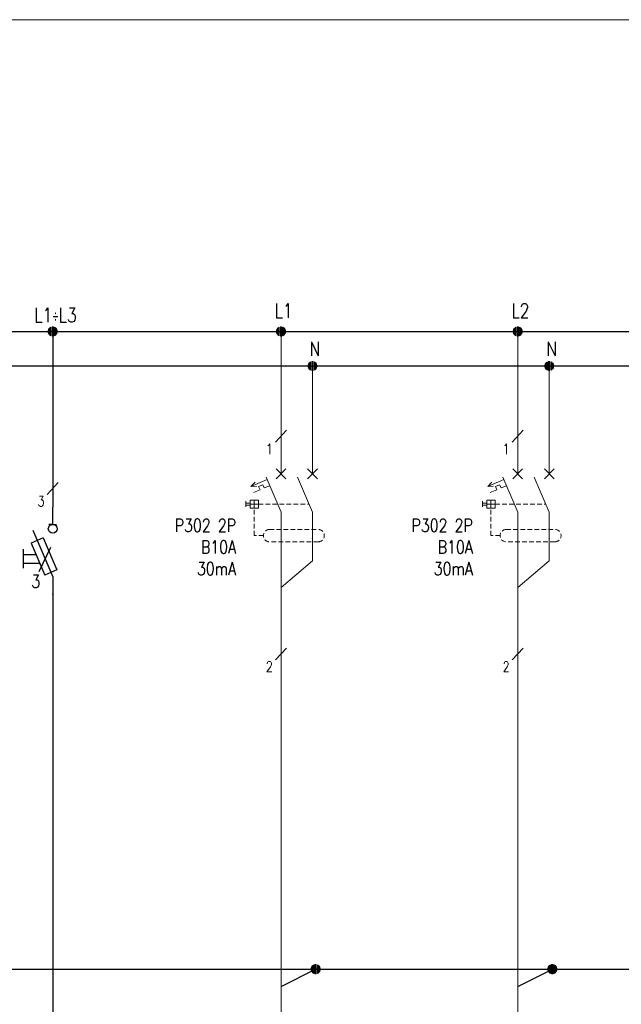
# Model space of a CAD drawing. Header units: millimetres. Extents: x 2505 to 3495, y 1397 to 1684.
# Tile 19 of 59: x 2723 to 2771, y 1605 to 1684. Entities that reach past the tile are written whole.
import ezdxf

# ---------------------------------------------------------------- set-up
doc = ezdxf.new("R2010")
doc.units = ezdxf.units.MM
doc.linetypes.add('DASHED2', pattern=[0.375, 0.25, -0.125])
for name, color, linetype, lineweight in [('#elektryczne', 7, 'Continuous', 20), ('EB_PRZEWODY', 3, 'Continuous', 20), ('EB_SYMBOL', 3, 'Continuous', 20), ('PRZEWODY', 3, 'Continuous', 20), ('SYMBOL', 3, 'Continuous', 20), ('SZYNY', 1, 'Continuous', 40)]:
    doc.layers.add(name, color=color, linetype=linetype, lineweight=lineweight)
for name, color, linetype in [('E_Opis', 7, 'Continuous'), ('Obwody_istniejące', 3, 'Continuous'), ('OPIS', 7, 'Continuous')]:
    doc.layers.add(name, color=color, linetype=linetype)
doc.styles.add('SIMPLEX', font='simplex.shx', dxfattribs={"width": 0.8})

# ---------------------------------------------------------------- blocks, each defined once
blk = doc.blocks.new('*U31')
for p, q in [((-0.64, 0.17), (-0.66, 0.02)), ((-0.64, 0.17), (-0.66, 0.02)), ((-0.64, 0), (-0.66, -0.03)), ((-0.6, 0.28), (-0.64, 0.17)), ((-0.6, 0.28), (-0.64, 0.17)), ((-0.6, 0.14), (-0.64, 0.09)), ((-0.6, 0), (-0.64, 0)), ((-0.51, 0.43), (-0.6, 0.28)), ((-0.51, 0.43), (-0.6, 0.28)), ((-0.51, 0.29), (-0.6, 0.19)), ((-0.51, 0.15), (-0.6, 0.1)), ((-0.51, 0.01), (-0.6, 0)), ((-0.4, 0.52), (-0.51, 0.43)), ((-0.4, 0.52), (-0.51, 0.43)), ((-0.4, 0.41), (-0.51, 0.33)), ((-0.4, 0.29), (-0.51, 0.24)), ((-0.4, 0.17), (-0.51, 0.15)), ((-0.4, 0.06), (-0.51, 0.05)), ((-0.27, 0.61), (-0.4, 0.52)), ((-0.27, 0.61), (-0.4, 0.52)), ((-0.27, 0.5), (-0.4, 0.43)), ((-0.27, 0.38), (-0.4, 0.33)), ((-0.27, 0.27), (-0.4, 0.24)), ((-0.27, 0.16), (-0.4, 0.14)), ((-0.27, 0.05), (-0.4, 0.05)), ((-0.27, 0.61), (-0.27, -0.61)), ((-0.27, 0.61), (-0.27, -0.61)), ((-0.1, 0.66), (0.1, 0.66)), ((-0.1, 0.66), (0.1, 0.66)), ((-0.1, -0.66), (-0.1, 0.66)), ((-0.1, 0.66), (-0.1, -0.66)), ((-0.1, 0.56), (0.1, 0.56)), ((-0.1, 0.46), (0.1, 0.46)), ((-0.1, 0.36), (0.1, 0.36)), ((-0.1, 0.26), (0.1, 0.26)), ((-0.1, 0.15), (0.1, 0.15)), ((-0.1, 0.05), (0.1, 0.05)), ((0.1, -0.66), (0.1, 0.66)), ((0.1, 0.66), (0.1, -0.66)), ((0.27, 0.61), (0.27, -0.61)), ((0.27, 0.61), (0.27, -0.61)), ((0.27, 0.61), (0.4, 0.52)), ((0.27, 0.61), (0.4, 0.52)), ((0.27, 0.5), (0.4, 0.43)), ((0.27, 0.38), (0.4, 0.33)), ((0.27, 0.27), (0.4, 0.24)), ((0.27, 0.16), (0.4, 0.14)), ((0.27, 0.05), (0.4, 0.05)), ((0.4, 0.52), (0.51, 0.43)), ((0.4, 0.52), (0.51, 0.43)), ((0.4, 0.41), (0.51, 0.33)), ((0.4, 0.29), (0.51, 0.24)), ((0.4, 0.17), (0.51, 0.15)), ((0.4, 0.06), (0.51, 0.05)), ((0.51, 0.43), (0.6, 0.28)), ((0.51, 0.43), (0.6, 0.28)), ((0.51, 0.29), (0.6, 0.19)), ((0.51, 0.15), (0.6, 0.1)), ((0.51, 0.01), (0.6, 0)), ((0.6, 0.28), (0.64, 0.17)), ((0.6, 0.28), (0.64, 0.17)), ((0.6, 0.14), (0.64, 0.09)), ((0.6, 0), (0.64, 0)), ((0.64, 0.17), (0.66, 0.02)), ((0.64, 0.17), (0.66, 0.02)), ((0.64, 0), (0.66, -0.03)), ((-0.65, -0.08), (-0.64, -0.17)), ((-0.64, -0.17), (-0.65, -0.08)), ((-0.6, -0.14), (-0.64, -0.08)), ((-0.64, -0.17), (-0.6, -0.28)), ((-0.6, -0.28), (-0.64, -0.17)), ((-0.51, -0.13), (-0.6, -0.09)), ((-0.51, -0.27), (-0.6, -0.18)), ((-0.6, -0.28), (-0.51, -0.41)), ((-0.51, -0.41), (-0.6, -0.28)), ((-0.4, -0.06), (-0.51, -0.04)), ((-0.4, -0.17), (-0.51, -0.13)), ((-0.4, -0.29), (-0.51, -0.23)), ((-0.4, -0.41), (-0.51, -0.32)), ((-0.51, -0.41), (-0.4, -0.52)), ((-0.4, -0.52), (-0.51, -0.41)), ((-0.27, -0.06), (-0.4, -0.05)), ((-0.27, -0.17), (-0.4, -0.14)), ((-0.27, -0.28), (-0.4, -0.24)), ((-0.27, -0.39), (-0.4, -0.33)), ((-0.27, -0.5), (-0.4, -0.43)), ((-0.4, -0.52), (-0.27, -0.61)), ((-0.27, -0.61), (-0.4, -0.52)), ((-0.1, -0.05), (0.1, -0.05)), ((-0.1, -0.15), (0.1, -0.15)), ((-0.1, -0.26), (0.1, -0.26)), ((-0.1, -0.36), (0.1, -0.36)), ((-0.1, -0.46), (0.1, -0.46)), ((-0.1, -0.56), (0.1, -0.56)), ((0.1, -0.66), (-0.1, -0.66)), ((-0.1, -0.66), (0.1, -0.66)), ((0.27, -0.06), (0.4, -0.05)), ((0.27, -0.17), (0.4, -0.14)), ((0.27, -0.28), (0.4, -0.24)), ((0.27, -0.39), (0.4, -0.33)), ((0.27, -0.5), (0.4, -0.43)), ((0.4, -0.52), (0.27, -0.61)), ((0.27, -0.61), (0.4, -0.52)), ((0.4, -0.06), (0.51, -0.04)), ((0.4, -0.17), (0.51, -0.13)), ((0.4, -0.29), (0.51, -0.23)), ((0.4, -0.41), (0.51, -0.32)), ((0.51, -0.41), (0.4, -0.52)), ((0.4, -0.52), (0.51, -0.41)), ((0.51, -0.13), (0.6, -0.09)), ((0.51, -0.27), (0.6, -0.18)), ((0.6, -0.28), (0.51, -0.41)), ((0.51, -0.41), (0.6, -0.28)), ((0.6, -0.14), (0.64, -0.08)), ((0.64, -0.17), (0.6, -0.28)), ((0.6, -0.28), (0.64, -0.17)), ((0.65, -0.08), (0.64, -0.17)), ((0.64, -0.17), (0.65, -0.08))]:
    blk.add_line(p, q)
at = {"ltscale": 5}
blk.add_line((0.66, 0.02), (0.66, -0.08), dxfattribs=at)
blk.add_point((0, 0))
blk = doc.blocks.new('ROZ-B')
for p, q in [((0, 8.08), (0, 10.08)), ((0, 8.08), (-0.46, 8.08)), ((0, 8.08), (0.44, 8.08)), ((-2.32, 7.42), (0, 2)), ((-1.11, 6.51), (-2.49, 5.91)), ((-2.49, 5.91), (-0.91, 2.21)), ((-1.11, 6.51), (0.48, 2.8)), ((-3.41, 5.21), (-3.41, 2.99)), ((-1.91, 4.55), (-3.41, 4.55)), ((-1.47, 3.54), (-3.41, 3.54)), ((0.48, 2.8), (-0.91, 2.21)), ((0, 2), (0, 0))]:
    blk.add_line(p, q)
blk.add_circle((0, 7.57), 0.512)
blk.add_point((0, 0))
blk = doc.blocks.new('P-PUNKT')
for p, q in [((-0.64, 0.17), (-0.66, 0.02)), ((-0.64, 0.17), (-0.66, 0.02)), ((-0.64, 0), (-0.66, -0.03)), ((-0.6, 0.28), (-0.64, 0.17)), ((-0.6, 0.28), (-0.64, 0.17)), ((-0.6, 0.14), (-0.64, 0.09)), ((-0.6, 0), (-0.64, 0)), ((-0.51, 0.43), (-0.6, 0.28)), ((-0.51, 0.43), (-0.6, 0.28)), ((-0.51, 0.29), (-0.6, 0.19)), ((-0.51, 0.15), (-0.6, 0.1)), ((-0.51, 0.01), (-0.6, 0)), ((-0.4, 0.52), (-0.51, 0.43)), ((-0.4, 0.52), (-0.51, 0.43)), ((-0.4, 0.41), (-0.51, 0.33)), ((-0.4, 0.29), (-0.51, 0.24)), ((-0.4, 0.17), (-0.51, 0.15)), ((-0.4, 0.06), (-0.51, 0.05)), ((-0.27, 0.61), (-0.4, 0.52)), ((-0.27, 0.61), (-0.4, 0.52)), ((-0.27, 0.5), (-0.4, 0.43)), ((-0.27, 0.38), (-0.4, 0.33)), ((-0.27, 0.27), (-0.4, 0.24)), ((-0.27, 0.16), (-0.4, 0.14)), ((-0.27, 0.05), (-0.4, 0.05)), ((-0.27, 0.61), (-0.27, -0.61)), ((-0.27, 0.61), (-0.27, -0.61)), ((-0.1, 0.66), (0.1, 0.66)), ((-0.1, 0.66), (0.1, 0.66)), ((-0.1, -0.66), (-0.1, 0.66)), ((-0.1, 0.66), (-0.1, -0.66)), ((-0.1, 0.56), (0.1, 0.56)), ((-0.1, 0.46), (0.1, 0.46)), ((-0.1, 0.36), (0.1, 0.36)), ((-0.1, 0.26), (0.1, 0.26)), ((-0.1, 0.15), (0.1, 0.15)), ((-0.1, 0.05), (0.1, 0.05)), ((0.1, -0.66), (0.1, 0.66)), ((0.1, 0.66), (0.1, -0.66)), ((0.27, 0.61), (0.27, -0.61)), ((0.27, 0.61), (0.27, -0.61)), ((0.27, 0.61), (0.4, 0.52)), ((0.27, 0.61), (0.4, 0.52)), ((0.27, 0.5), (0.4, 0.43)), ((0.27, 0.38), (0.4, 0.33)), ((0.27, 0.27), (0.4, 0.24)), ((0.27, 0.16), (0.4, 0.14)), ((0.27, 0.05), (0.4, 0.05)), ((0.4, 0.52), (0.51, 0.43)), ((0.4, 0.52), (0.51, 0.43)), ((0.4, 0.41), (0.51, 0.33)), ((0.4, 0.29), (0.51, 0.24)), ((0.4, 0.17), (0.51, 0.15)), ((0.4, 0.06), (0.51, 0.05)), ((0.51, 0.43), (0.6, 0.28)), ((0.51, 0.43), (0.6, 0.28)), ((0.51, 0.29), (0.6, 0.19)), ((0.51, 0.15), (0.6, 0.1)), ((0.51, 0.01), (0.6, 0)), ((0.6, 0.28), (0.64, 0.17)), ((0.6, 0.28), (0.64, 0.17)), ((0.6, 0.14), (0.64, 0.09)), ((0.6, 0), (0.64, 0)), ((0.64, 0.17), (0.66, 0.02)), ((0.64, 0.17), (0.66, 0.02)), ((0.64, 0), (0.66, -0.03)), ((-0.65, -0.08), (-0.64, -0.17)), ((-0.64, -0.17), (-0.65, -0.08)), ((-0.6, -0.14), (-0.64, -0.08)), ((-0.64, -0.17), (-0.6, -0.28)), ((-0.6, -0.28), (-0.64, -0.17)), ((-0.51, -0.13), (-0.6, -0.09)), ((-0.51, -0.27), (-0.6, -0.18)), ((-0.6, -0.28), (-0.51, -0.41)), ((-0.51, -0.41), (-0.6, -0.28)), ((-0.4, -0.06), (-0.51, -0.04)), ((-0.4, -0.17), (-0.51, -0.13)), ((-0.4, -0.29), (-0.51, -0.23)), ((-0.4, -0.41), (-0.51, -0.32)), ((-0.51, -0.41), (-0.4, -0.52)), ((-0.4, -0.52), (-0.51, -0.41)), ((-0.27, -0.06), (-0.4, -0.05)), ((-0.27, -0.17), (-0.4, -0.14)), ((-0.27, -0.28), (-0.4, -0.24)), ((-0.27, -0.39), (-0.4, -0.33)), ((-0.27, -0.5), (-0.4, -0.43)), ((-0.4, -0.52), (-0.27, -0.61)), ((-0.27, -0.61), (-0.4, -0.52)), ((-0.1, -0.05), (0.1, -0.05)), ((-0.1, -0.15), (0.1, -0.15)), ((-0.1, -0.26), (0.1, -0.26)), ((-0.1, -0.36), (0.1, -0.36)), ((-0.1, -0.46), (0.1, -0.46)), ((-0.1, -0.56), (0.1, -0.56)), ((0.1, -0.66), (-0.1, -0.66)), ((-0.1, -0.66), (0.1, -0.66)), ((0.27, -0.06), (0.4, -0.05)), ((0.27, -0.17), (0.4, -0.14)), ((0.27, -0.28), (0.4, -0.24)), ((0.27, -0.39), (0.4, -0.33)), ((0.27, -0.5), (0.4, -0.43)), ((0.4, -0.52), (0.27, -0.61)), ((0.27, -0.61), (0.4, -0.52)), ((0.4, -0.06), (0.51, -0.04)), ((0.4, -0.17), (0.51, -0.13)), ((0.4, -0.29), (0.51, -0.23)), ((0.4, -0.41), (0.51, -0.32)), ((0.51, -0.41), (0.4, -0.52)), ((0.4, -0.52), (0.51, -0.41)), ((0.51, -0.13), (0.6, -0.09)), ((0.51, -0.27), (0.6, -0.18)), ((0.6, -0.28), (0.51, -0.41)), ((0.51, -0.41), (0.6, -0.28)), ((0.6, -0.14), (0.64, -0.08)), ((0.64, -0.17), (0.6, -0.28)), ((0.6, -0.28), (0.64, -0.17)), ((0.65, -0.08), (0.64, -0.17)), ((0.64, -0.17), (0.65, -0.08))]:
    blk.add_line(p, q)
at = {"ltscale": 5}
blk.add_line((0.66, 0.02), (0.66, -0.08), dxfattribs=at)
blk.add_point((0, 0))
blk = doc.blocks.new('WYL_ROZ')
for p, q in [((0, 0), (0, 2)), ((5.04, 0), (5.04, 2)), ((-0.78, -0.78), (0.78, 0.78)), ((0.78, -0.78), (-0.78, 0.78)), ((4.26, -0.78), (5.83, 0.78)), ((5.83, -0.78), (4.26, 0.78)), ((-2.24, -0.93), (-4.83, -2.04)), ((-4.83, -2.04), (-4.17, -1.32)), ((-2.41, -0.52), (0, -6.16)), ((2.63, -0.52), (5.04, -6.16)), ((-3.9, -1.97), (-4.83, -2.04)), ((-3.37, -2.56), (-4.41, -3.01)), ((-2.92, -1.75), (-3.6, -2.04)), ((-3.6, -2.04), (-3.37, -2.56)), ((-2.92, -1.75), (-2.69, -2.27)), ((-1.82, -1.9), (-2.69, -2.27)), ((-5.65, -4.41), (-5.65, -5.32)), ((-4.96, -4.69), (-5.65, -4.69)), ((-4.96, -4.2), (-4.96, -5.53)), ((-3.63, -4.2), (-4.96, -4.2)), ((-4.3, -4.2), (-4.3, -5.53)), ((-3.63, -4.2), (-3.63, -5.53)), ((-4.96, -5.03), (-5.65, -5.03)), ((-3.63, -4.86), (-4.96, -4.86)), ((-3.63, -5.53), (-4.96, -5.53)), ((0, -6.12), (0, -11.54)), ((5.04, -6.16), (5.04, -11.58))]:
    blk.add_line(p, q)
at = {"color": 3}
blk.add_line((2.63, -0.52), (5.04, -6.16), dxfattribs=at)
blk.add_line((2.63, -0.52), (5.04, -6.16), dxfattribs=at)
at = {"color": 4, "linetype": 'DASHED2', "ltscale": 3}
for p, q in [((-3.63, -4.86), (4.49, -4.86)), ((-1.84, -8.93), (5.95, -8.93)), ((5.95, -10.91), (-1.84, -10.91))]:
    blk.add_line(p, q, dxfattribs=at)
blk.add_lwpolyline([(-2.83, -9.92), (-4.3, -9.92), (-4.3, -5.53)], dxfattribs=at)
for centre, start, end in [((-1.84, -9.92), 90, 270), ((5.95, -9.92), 270, 90)]:
    blk.add_arc(centre, 0.99, start, end, dxfattribs=at)
blk.add_point((5.04, -10.35), dxfattribs=at)
blk.add_point((5.04, -10.35), dxfattribs=at)
blk = doc.blocks.new('*U99')
for p, q in [((-0.64, 0.17), (-0.66, 0.02)), ((-0.64, 0.17), (-0.66, 0.02)), ((-0.64, 0), (-0.66, -0.03)), ((-0.6, 0.28), (-0.64, 0.17)), ((-0.6, 0.28), (-0.64, 0.17)), ((-0.6, 0.14), (-0.64, 0.09)), ((-0.6, 0), (-0.64, 0)), ((-0.51, 0.43), (-0.6, 0.28)), ((-0.51, 0.43), (-0.6, 0.28)), ((-0.51, 0.29), (-0.6, 0.19)), ((-0.51, 0.15), (-0.6, 0.1)), ((-0.51, 0.01), (-0.6, 0)), ((-0.4, 0.52), (-0.51, 0.43)), ((-0.4, 0.52), (-0.51, 0.43)), ((-0.4, 0.41), (-0.51, 0.33)), ((-0.4, 0.29), (-0.51, 0.24)), ((-0.4, 0.17), (-0.51, 0.15)), ((-0.4, 0.06), (-0.51, 0.05)), ((-0.27, 0.61), (-0.4, 0.52)), ((-0.27, 0.61), (-0.4, 0.52)), ((-0.27, 0.5), (-0.4, 0.43)), ((-0.27, 0.38), (-0.4, 0.33)), ((-0.27, 0.27), (-0.4, 0.24)), ((-0.27, 0.16), (-0.4, 0.14)), ((-0.27, 0.05), (-0.4, 0.05)), ((-0.27, 0.61), (-0.27, -0.61)), ((-0.27, 0.61), (-0.27, -0.61)), ((-0.1, 0.66), (0.1, 0.66)), ((-0.1, 0.66), (0.1, 0.66)), ((-0.1, -0.66), (-0.1, 0.66)), ((-0.1, 0.66), (-0.1, -0.66)), ((-0.1, 0.56), (0.1, 0.56)), ((-0.1, 0.46), (0.1, 0.46)), ((-0.1, 0.36), (0.1, 0.36)), ((-0.1, 0.26), (0.1, 0.26)), ((-0.1, 0.15), (0.1, 0.15)), ((-0.1, 0.05), (0.1, 0.05)), ((0.1, -0.66), (0.1, 0.66)), ((0.1, 0.66), (0.1, -0.66)), ((0.27, 0.61), (0.27, -0.61)), ((0.27, 0.61), (0.27, -0.61)), ((0.27, 0.61), (0.4, 0.52)), ((0.27, 0.61), (0.4, 0.52)), ((0.27, 0.5), (0.4, 0.43)), ((0.27, 0.38), (0.4, 0.33)), ((0.27, 0.27), (0.4, 0.24)), ((0.27, 0.16), (0.4, 0.14)), ((0.27, 0.05), (0.4, 0.05)), ((0.4, 0.52), (0.51, 0.43)), ((0.4, 0.52), (0.51, 0.43)), ((0.4, 0.41), (0.51, 0.33)), ((0.4, 0.29), (0.51, 0.24)), ((0.4, 0.17), (0.51, 0.15)), ((0.4, 0.06), (0.51, 0.05)), ((0.51, 0.43), (0.6, 0.28)), ((0.51, 0.43), (0.6, 0.28)), ((0.51, 0.29), (0.6, 0.19)), ((0.51, 0.15), (0.6, 0.1)), ((0.51, 0.01), (0.6, 0)), ((0.6, 0.28), (0.64, 0.17)), ((0.6, 0.28), (0.64, 0.17)), ((0.6, 0.14), (0.64, 0.09)), ((0.6, 0), (0.64, 0)), ((0.64, 0.17), (0.66, 0.02)), ((0.64, 0.17), (0.66, 0.02)), ((0.64, 0), (0.66, -0.03)), ((-0.65, -0.08), (-0.64, -0.17)), ((-0.64, -0.17), (-0.65, -0.08)), ((-0.6, -0.14), (-0.64, -0.08)), ((-0.64, -0.17), (-0.6, -0.28)), ((-0.6, -0.28), (-0.64, -0.17)), ((-0.51, -0.13), (-0.6, -0.09)), ((-0.51, -0.27), (-0.6, -0.18)), ((-0.6, -0.28), (-0.51, -0.41)), ((-0.51, -0.41), (-0.6, -0.28)), ((-0.4, -0.06), (-0.51, -0.04)), ((-0.4, -0.17), (-0.51, -0.13)), ((-0.4, -0.29), (-0.51, -0.23)), ((-0.4, -0.41), (-0.51, -0.32)), ((-0.51, -0.41), (-0.4, -0.52)), ((-0.4, -0.52), (-0.51, -0.41)), ((-0.27, -0.06), (-0.4, -0.05)), ((-0.27, -0.17), (-0.4, -0.14)), ((-0.27, -0.28), (-0.4, -0.24)), ((-0.27, -0.39), (-0.4, -0.33)), ((-0.27, -0.5), (-0.4, -0.43)), ((-0.4, -0.52), (-0.27, -0.61)), ((-0.27, -0.61), (-0.4, -0.52)), ((-0.1, -0.05), (0.1, -0.05)), ((-0.1, -0.15), (0.1, -0.15)), ((-0.1, -0.26), (0.1, -0.26)), ((-0.1, -0.36), (0.1, -0.36)), ((-0.1, -0.46), (0.1, -0.46)), ((-0.1, -0.56), (0.1, -0.56)), ((0.1, -0.66), (-0.1, -0.66)), ((-0.1, -0.66), (0.1, -0.66)), ((0.27, -0.06), (0.4, -0.05)), ((0.27, -0.17), (0.4, -0.14)), ((0.27, -0.28), (0.4, -0.24)), ((0.27, -0.39), (0.4, -0.33)), ((0.27, -0.5), (0.4, -0.43)), ((0.4, -0.52), (0.27, -0.61)), ((0.27, -0.61), (0.4, -0.52)), ((0.4, -0.06), (0.51, -0.04)), ((0.4, -0.17), (0.51, -0.13)), ((0.4, -0.29), (0.51, -0.23)), ((0.4, -0.41), (0.51, -0.32)), ((0.51, -0.41), (0.4, -0.52)), ((0.4, -0.52), (0.51, -0.41)), ((0.51, -0.13), (0.6, -0.09)), ((0.51, -0.27), (0.6, -0.18)), ((0.6, -0.28), (0.51, -0.41)), ((0.51, -0.41), (0.6, -0.28)), ((0.6, -0.14), (0.64, -0.08)), ((0.64, -0.17), (0.6, -0.28)), ((0.6, -0.28), (0.64, -0.17)), ((0.65, -0.08), (0.64, -0.17)), ((0.64, -0.17), (0.65, -0.08))]:
    blk.add_line(p, q)
at = {"ltscale": 5}
blk.add_line((0.66, 0.02), (0.66, -0.08), dxfattribs=at)
blk.add_point((0, 0))
blk = doc.blocks.new('*U100')
for p, q in [((-0.64, 0.17), (-0.66, 0.02)), ((-0.64, 0.17), (-0.66, 0.02)), ((-0.64, 0), (-0.66, -0.03)), ((-0.6, 0.28), (-0.64, 0.17)), ((-0.6, 0.28), (-0.64, 0.17)), ((-0.6, 0.14), (-0.64, 0.09)), ((-0.6, 0), (-0.64, 0)), ((-0.51, 0.43), (-0.6, 0.28)), ((-0.51, 0.43), (-0.6, 0.28)), ((-0.51, 0.29), (-0.6, 0.19)), ((-0.51, 0.15), (-0.6, 0.1)), ((-0.51, 0.01), (-0.6, 0)), ((-0.4, 0.52), (-0.51, 0.43)), ((-0.4, 0.52), (-0.51, 0.43)), ((-0.4, 0.41), (-0.51, 0.33)), ((-0.4, 0.29), (-0.51, 0.24)), ((-0.4, 0.17), (-0.51, 0.15)), ((-0.4, 0.06), (-0.51, 0.05)), ((-0.27, 0.61), (-0.4, 0.52)), ((-0.27, 0.61), (-0.4, 0.52)), ((-0.27, 0.5), (-0.4, 0.43)), ((-0.27, 0.38), (-0.4, 0.33)), ((-0.27, 0.27), (-0.4, 0.24)), ((-0.27, 0.16), (-0.4, 0.14)), ((-0.27, 0.05), (-0.4, 0.05)), ((-0.27, 0.61), (-0.27, -0.61)), ((-0.27, 0.61), (-0.27, -0.61)), ((-0.1, 0.66), (0.1, 0.66)), ((-0.1, 0.66), (0.1, 0.66)), ((-0.1, -0.66), (-0.1, 0.66)), ((-0.1, 0.66), (-0.1, -0.66)), ((-0.1, 0.56), (0.1, 0.56)), ((-0.1, 0.46), (0.1, 0.46)), ((-0.1, 0.36), (0.1, 0.36)), ((-0.1, 0.26), (0.1, 0.26)), ((-0.1, 0.15), (0.1, 0.15)), ((-0.1, 0.05), (0.1, 0.05)), ((0.1, -0.66), (0.1, 0.66)), ((0.1, 0.66), (0.1, -0.66)), ((0.27, 0.61), (0.27, -0.61)), ((0.27, 0.61), (0.27, -0.61)), ((0.27, 0.61), (0.4, 0.52)), ((0.27, 0.61), (0.4, 0.52)), ((0.27, 0.5), (0.4, 0.43)), ((0.27, 0.38), (0.4, 0.33)), ((0.27, 0.27), (0.4, 0.24)), ((0.27, 0.16), (0.4, 0.14)), ((0.27, 0.05), (0.4, 0.05)), ((0.4, 0.52), (0.51, 0.43)), ((0.4, 0.52), (0.51, 0.43)), ((0.4, 0.41), (0.51, 0.33)), ((0.4, 0.29), (0.51, 0.24)), ((0.4, 0.17), (0.51, 0.15)), ((0.4, 0.06), (0.51, 0.05)), ((0.51, 0.43), (0.6, 0.28)), ((0.51, 0.43), (0.6, 0.28)), ((0.51, 0.29), (0.6, 0.19)), ((0.51, 0.15), (0.6, 0.1)), ((0.51, 0.01), (0.6, 0)), ((0.6, 0.28), (0.64, 0.17)), ((0.6, 0.28), (0.64, 0.17)), ((0.6, 0.14), (0.64, 0.09)), ((0.6, 0), (0.64, 0)), ((0.64, 0.17), (0.66, 0.02)), ((0.64, 0.17), (0.66, 0.02)), ((0.64, 0), (0.66, -0.03)), ((-0.65, -0.08), (-0.64, -0.17)), ((-0.64, -0.17), (-0.65, -0.08)), ((-0.6, -0.14), (-0.64, -0.08)), ((-0.64, -0.17), (-0.6, -0.28)), ((-0.6, -0.28), (-0.64, -0.17)), ((-0.51, -0.13), (-0.6, -0.09)), ((-0.51, -0.27), (-0.6, -0.18)), ((-0.6, -0.28), (-0.51, -0.41)), ((-0.51, -0.41), (-0.6, -0.28)), ((-0.4, -0.06), (-0.51, -0.04)), ((-0.4, -0.17), (-0.51, -0.13)), ((-0.4, -0.29), (-0.51, -0.23)), ((-0.4, -0.41), (-0.51, -0.32)), ((-0.51, -0.41), (-0.4, -0.52)), ((-0.4, -0.52), (-0.51, -0.41)), ((-0.27, -0.06), (-0.4, -0.05)), ((-0.27, -0.17), (-0.4, -0.14)), ((-0.27, -0.28), (-0.4, -0.24)), ((-0.27, -0.39), (-0.4, -0.33)), ((-0.27, -0.5), (-0.4, -0.43)), ((-0.4, -0.52), (-0.27, -0.61)), ((-0.27, -0.61), (-0.4, -0.52)), ((-0.1, -0.05), (0.1, -0.05)), ((-0.1, -0.15), (0.1, -0.15)), ((-0.1, -0.26), (0.1, -0.26)), ((-0.1, -0.36), (0.1, -0.36)), ((-0.1, -0.46), (0.1, -0.46)), ((-0.1, -0.56), (0.1, -0.56)), ((0.1, -0.66), (-0.1, -0.66)), ((-0.1, -0.66), (0.1, -0.66)), ((0.27, -0.06), (0.4, -0.05)), ((0.27, -0.17), (0.4, -0.14)), ((0.27, -0.28), (0.4, -0.24)), ((0.27, -0.39), (0.4, -0.33)), ((0.27, -0.5), (0.4, -0.43)), ((0.4, -0.52), (0.27, -0.61)), ((0.27, -0.61), (0.4, -0.52)), ((0.4, -0.06), (0.51, -0.04)), ((0.4, -0.17), (0.51, -0.13)), ((0.4, -0.29), (0.51, -0.23)), ((0.4, -0.41), (0.51, -0.32)), ((0.51, -0.41), (0.4, -0.52)), ((0.4, -0.52), (0.51, -0.41)), ((0.51, -0.13), (0.6, -0.09)), ((0.51, -0.27), (0.6, -0.18)), ((0.6, -0.28), (0.51, -0.41)), ((0.51, -0.41), (0.6, -0.28)), ((0.6, -0.14), (0.64, -0.08)), ((0.64, -0.17), (0.6, -0.28)), ((0.6, -0.28), (0.64, -0.17)), ((0.65, -0.08), (0.64, -0.17)), ((0.64, -0.17), (0.65, -0.08))]:
    blk.add_line(p, q)
at = {"ltscale": 5}
blk.add_line((0.66, 0.02), (0.66, -0.08), dxfattribs=at)
blk.add_point((0, 0))

msp = doc.modelspace()

# ---------------------------------------------------------------- linework, layer by layer
at = {"layer": '#elektryczne'}
msp.add_lwpolyline([(3494.655, 1396.928), (2504.655, 1396.928), (2504.655, 1683.928), (3494.655, 1683.928)], dxfattribs=at)
at = {"color": 3, "lineweight": -3}
for points in [[(2725.317, 1658.908), (2725.317, 1644.814)], [(2725.317, 1637.828), (2725.317, 1591.837)]]:
    msp.add_lwpolyline(points, dxfattribs=at)
at = {"layer": 'E_Opis', "lineweight": -3}
msp.add_line((2724.234, 1639.647), (2725.166, 1641.603), dxfattribs=at)
at = {"layer": 'EB_PRZEWODY', "lineweight": -3, "ltscale": 5}
for p, q in [((2743.629, 1606.345), (2746.401, 1607.731)), ((2762.618, 1606.345), (2765.39, 1607.731))]:
    msp.add_line(p, q, dxfattribs=at)
at = {"layer": 'EB_SYMBOL', "lineweight": -3}
msp.add_line((2724.876, 1645.836), (2725.757, 1646.781), dxfattribs=at)
at = {"layer": 'PRZEWODY', "ltscale": 5}
for p, q in [((2743.629, 1647.481), (2743.629, 1658.908)), ((2762.618, 1647.481), (2762.618, 1658.908)), ((2746.151, 1641.689), (2746.151, 1640.498)), ((2765.14, 1641.689), (2765.14, 1640.498))]:
    msp.add_line(p, q, dxfattribs=at)
at = {"layer": 'PRZEWODY'}
for p, q in [((2746.151, 1648.481), (2746.151, 1656.136)), ((2765.14, 1648.481), (2765.14, 1656.136)), ((2743.629, 1632.097), (2743.629, 1584.938)), ((2762.618, 1632.097), (2762.618, 1584.938))]:
    msp.add_line(p, q, dxfattribs=at)
at = {"layer": 'SYMBOL'}
for p, q in [((2743.189, 1650.033), (2744.07, 1650.978)), ((2762.178, 1650.033), (2763.059, 1650.978)), ((2743.629, 1642.007), (2743.629, 1632.097)), ((2762.618, 1642.007), (2762.618, 1632.097)), ((2746.151, 1640.498), (2743.629, 1638.373)), ((2765.14, 1640.498), (2762.618, 1638.373)), ((2743.189, 1632.545), (2744.07, 1633.49)), ((2762.178, 1632.545), (2763.059, 1633.49))]:
    msp.add_line(p, q, dxfattribs=at)
at = {"layer": 'SZYNY', "lineweight": -3}
msp.add_line((2535.213, 1658.908), (3453.726, 1658.908), dxfattribs=at)
at = {"layer": 'SZYNY', "color": 5, "lineweight": -3}
msp.add_line((2535.213, 1656.136), (3453.726, 1656.136), dxfattribs=at)
at = {"layer": 'SZYNY', "color": 4, "lineweight": -3}
msp.add_line((2651.376, 1607.731), (3453.726, 1607.73), dxfattribs=at)

# ---------------------------------------------------------------- block references
at = {"layer": 'EB_PRZEWODY', "lineweight": -3, "xscale": 0.554400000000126, "yscale": 0.554400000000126, "zscale": 0.554400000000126}
msp.add_blockref('*U31', (2725.317, 1658.908), dxfattribs=at)
at = {"layer": 'EB_PRZEWODY', "lineweight": -3, "ltscale": 5, "xscale": 0.5544000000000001, "yscale": 0.5544000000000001, "zscale": 0.5544000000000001}
for name, p in [('*U99', (2746.401, 1607.731)), ('*U100', (2765.39, 1607.731))]:
    msp.add_blockref(name, p, dxfattribs=at)
at = {"layer": 'Obwody_istniejące', "lineweight": -3, "xscale": 0.6930000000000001, "yscale": 0.6930000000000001, "zscale": 0.6930000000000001}
msp.add_blockref('ROZ-B', (2725.317, 1637.828), dxfattribs=at)
at = {"layer": 'PRZEWODY', "xscale": 0.5543999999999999, "yscale": 0.5543999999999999, "zscale": 0.5543999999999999}
for p in [(2743.629, 1658.908), (2762.618, 1658.908), (2746.151, 1656.136), (2765.14, 1656.136)]:
    msp.add_blockref('P-PUNKT', p, dxfattribs=at)
at = {"layer": 'SYMBOL', "color": 6, "xscale": 0.5, "yscale": 0.5, "zscale": 0.5}
for p in [(2743.629, 1647.481), (2762.618, 1647.481)]:
    msp.add_blockref('WYL_ROZ', p, dxfattribs=at)

# ---------------------------------------------------------------- texts
at = {"layer": 'E_Opis', "lineweight": -3, "style": 'SIMPLEX', "width": 0.8}
msp.add_text('3', height=1.04, dxfattribs=at).set_placement((2723.596, 1638.342))
at = {"layer": 'OPIS', "lineweight": -3, "style": 'SIMPLEX', "width": 0.8}
for s, height, p in [('L1', 1.134, (2743.122, 1660.008)), ('L2', 1.134, (2762.112, 1660.008)), ('L1÷L3', 1.134, (2723.841, 1659.659)), ('L1÷L3', 1.134, (2723.841, 1659.659)), ('3', 0.832, (2724.099, 1644.87))]:
    msp.add_text(s, height=height, dxfattribs=at).set_placement(p)
at = {"layer": 'OPIS', "style": 'SIMPLEX', "width": 0.8}
for s, height, p in [('N', 1.134, (2745.92, 1656.947)), ('N', 1.134, (2764.909, 1656.947)), ('1', 0.832, (2742.411, 1649.068)), ('1', 0.832, (2761.4, 1649.068)), ('2', 0.832, (2742.411, 1631.596)), ('2', 0.832, (2761.4, 1631.596))]:
    msp.add_text(s, height=height, dxfattribs=at).set_placement(p)
at = {"layer": 'OPIS', "char_height": 1.0395, "attachment_point": 3, "style": 'SIMPLEX'}
for insert in [(2740.019, 1643.861), (2759.008, 1643.861)]:
    msp.add_mtext_dynamic_manual_height_columns('P302 2P \\PB10A\\P30mA', width=5.47973, gutter_width=7.173, heights=[0], dxfattribs=dict(at, insert=insert))

doc.saveas('drawing.dxf')
